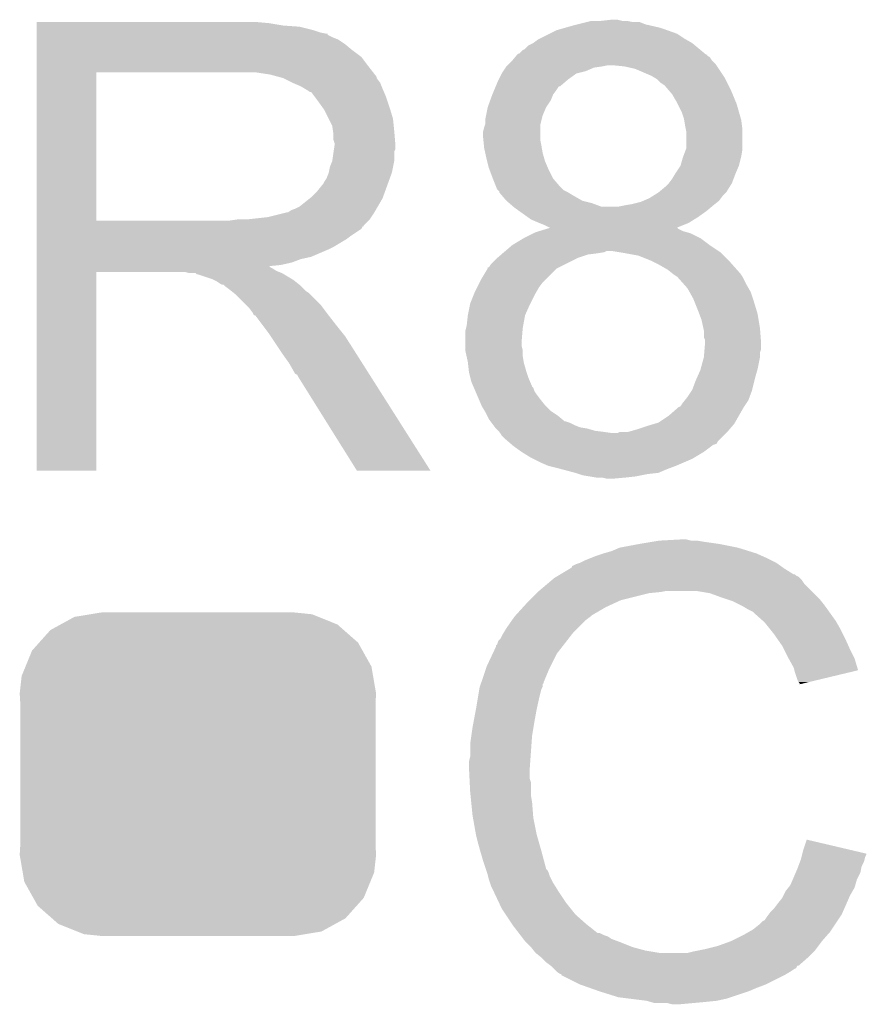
# Model space of a CAD drawing. Extents: x -0.05 to 0.95, y -0.15 to 2.1.
# Tile 45 of 51: x 0.57 to 0.64, y 1.68 to 1.77. Entities that reach past the tile are written whole.
import ezdxf

# ---------------------------------------------------------------- set-up
doc = ezdxf.new("R2010")
doc.units = 0
doc.layers.get('0').update_dxf_attribs({"linetype": 'CONTINUOUS'})
doc.layers.add('LTE_IOT_13_CLICK_V101A_GTO', color=11, linetype='CONTINUOUS')
doc.layers.add('LTE_IOT_13_CLICK_V101A_GTS', color=8, linetype='CONTINUOUS')

# ---------------------------------------------------------------- blocks, each defined once
blk = doc.blocks.new('CUSTOM_86')
for points in [[(-0.010568, 0.013469), (-0.009198, 0.013694), (0.010323, 0.013469), (0.009763, 0.013694)], [(-0.009198, 0.013694), (-0.00825, 0.01385), (0.009763, 0.013694), (0.00825, 0.01385)], [(-0.012628, 0.012338), (-0.011753, 0.012819), (0.012489, 0.012338), (0.011943, 0.012819)], [(-0.011753, 0.012819), (-0.010568, 0.013469), (0.011943, 0.012819), (0.010323, 0.013469)], [(-0.013584, 0.011267), (-0.012628, 0.012338), (0.013707, 0.011267), (0.012489, 0.012338)], [(-0.014192, 0.010585), (-0.013584, 0.011267), (0.014087, 0.010585), (0.013707, 0.011267)], [(-0.014754, 0.009216), (-0.014192, 0.010585), (0.014853, 0.009216), (0.014087, 0.010585)], [(-0.015084, 0.008412), (-0.014754, 0.009216), (0.014991, 0.008412), (0.014853, 0.009216)], [(-0.01525, 0.0069), (-0.015084, 0.008412), (0.01525, 0.0069), (0.014991, 0.008412)], [(-0.0152, 0.006068), (-0.01525, 0.0069), (0.0152, 0.006068), (0.01525, 0.0069)], [(-0.0152, -0.006068), (-0.0152, 0.006068), (0.0152, -0.006068), (0.0152, 0.006068)], [(-0.01525, -0.0069), (-0.0152, -0.006068), (0.01525, -0.0069), (0.0152, -0.006068)], [(-0.014991, -0.008412), (-0.01525, -0.0069), (0.015084, -0.008412), (0.01525, -0.0069)], [(-0.014853, -0.009216), (-0.014991, -0.008412), (0.014754, -0.009216), (0.015084, -0.008412)], [(-0.014087, -0.010585), (-0.014853, -0.009216), (0.014192, -0.010585), (0.014754, -0.009216)], [(-0.013707, -0.011267), (-0.014087, -0.010585), (0.013584, -0.011267), (0.014192, -0.010585)], [(-0.012489, -0.012338), (-0.013707, -0.011267), (0.012628, -0.012338), (0.013584, -0.011267)], [(-0.011943, -0.012819), (-0.012489, -0.012338), (0.011753, -0.012819), (0.012628, -0.012338)], [(-0.010323, -0.013469), (-0.011943, -0.012819), (0.010568, -0.013469), (0.011753, -0.012819)], [(-0.009763, -0.013694), (-0.010323, -0.013469), (0.009198, -0.013694), (0.010568, -0.013469)], [(-0.00825, -0.01385), (-0.009763, -0.013694), (0.00825, -0.01385), (0.009198, -0.013694)]]:
    blk.add_solid(points)

msp = doc.modelspace()

# ---------------------------------------------------------------- linework, layer by layer
at = {"layer": 'LTE_IOT_13_CLICK_V101A_GTO'}
for points in [[(0.569001, 1.7673), (0.569001, 1.7674), (0.5889, 1.7673), (0.5878, 1.7674)], [(0.569001, 1.7671), (0.569001, 1.7673), (0.5901, 1.7671), (0.5889, 1.7673)], [(0.569001, 1.767), (0.569001, 1.7671), (0.5915, 1.767), (0.5901, 1.7671)], [(0.569001, 1.7667), (0.569001, 1.767), (0.5927, 1.7667), (0.5915, 1.767)], [(0.6142, 1.7669), (0.6149, 1.7671), (0.6224, 1.7669), (0.621533, 1.7671)], [(0.6149, 1.7671), (0.6153, 1.7672), (0.621533, 1.7671), (0.6211, 1.7672)], [(0.6153, 1.7672), (0.6161, 1.7674), (0.6211, 1.7672), (0.6206, 1.7674)], [(0.6161, 1.7674), (0.6165, 1.7675), (0.62, 1.7674), (0.6195, 1.7675)], [(0.6161, 1.7674), (0.6161, 1.7674), (0.6206, 1.7674), (0.62, 1.7674)], [(0.6173, 1.7675), (0.6182, 1.7676), (0.6191, 1.7675), (0.6187, 1.7676)], [(0.569001, 1.7665), (0.569001, 1.7667), (0.5933, 1.7665), (0.5927, 1.7667)], [(0.569001, 1.7664), (0.569001, 1.7665), (0.5938, 1.7664), (0.5933, 1.7665)], [(0.569001, 1.766399), (0.569001, 1.7664), (0.5939, 1.766399), (0.5938, 1.7664)], [(0.569001, 1.7663), (0.569001, 1.766399), (0.593901, 1.7663), (0.5939, 1.766399)], [(0.569001, 1.7661), (0.569001, 1.7663), (0.5943, 1.7661), (0.593901, 1.7663)], [(0.569001, 1.7659), (0.569001, 1.7661), (0.5948, 1.7659), (0.5943, 1.7661)], [(0.6121, 1.766), (0.6129, 1.7664), (0.6244, 1.766), (0.6238, 1.7664)], [(0.6129, 1.7664), (0.6135, 1.7667), (0.6238, 1.7664), (0.62296, 1.7667)], [(0.6135, 1.7667), (0.6142, 1.7669), (0.62296, 1.7667), (0.6224, 1.7669)], [(0.569001, 1.7655), (0.569001, 1.7659), (0.5954, 1.7655), (0.5948, 1.7659)], [(0.569001, 1.765), (0.569001, 1.7655), (0.596, 1.765), (0.5954, 1.7655)], [(0.6108, 1.7651), (0.6111, 1.7654), (0.6257, 1.7651), (0.62534, 1.7654)], [(0.6111, 1.7654), (0.6115, 1.7656), (0.62534, 1.7654), (0.6251, 1.7656)], [(0.6115, 1.7656), (0.6119, 1.7659), (0.6251, 1.7656), (0.624575, 1.7659)], [(0.6119, 1.7659), (0.6121, 1.766), (0.624575, 1.7659), (0.6244, 1.766)], [(0.569001, 1.7644), (0.569001, 1.765), (0.5968, 1.7644), (0.596, 1.765)], [(0.569001, 1.7636), (0.569001, 1.7644), (0.5974, 1.7636), (0.5968, 1.7644)], [(0.6097, 1.7641), (0.60995, 1.7644), (0.6268, 1.7641), (0.6266, 1.7644)], [(0.60995, 1.7644), (0.610033, 1.7645), (0.6266, 1.7644), (0.626401, 1.7645)], [(0.610033, 1.7645), (0.610116, 1.764599), (0.626401, 1.7645), (0.6264, 1.764599)], [(0.610116, 1.764599), (0.610117, 1.7646), (0.6264, 1.764599), (0.6263, 1.7646)], [(0.610117, 1.7646), (0.6102, 1.7647), (0.6263, 1.7646), (0.62618, 1.7647)], [(0.6103, 1.7647), (0.6106, 1.765), (0.62618, 1.7647), (0.62582, 1.765)], [(0.6106, 1.765), (0.6108, 1.7651), (0.62582, 1.765), (0.6257, 1.7651)], [(0.569001, 1.7631), (0.569001, 1.7636), (0.597789, 1.7631), (0.5974, 1.7636)], [(0.609133, 1.7635), (0.6092, 1.7636), (0.6167, 1.7635), (0.6174, 1.7636)], [(0.6092, 1.7636), (0.6093, 1.7637), (0.6174, 1.7636), (0.6179, 1.7637)], [(0.6093, 1.7637), (0.6094, 1.7638), (0.627167, 1.7637), (0.6271, 1.7638)], [(0.6094, 1.7638), (0.6097, 1.7641), (0.6271, 1.7638), (0.6268, 1.7641)], [(0.6193, 1.7636), (0.6183, 1.7637), (0.627233, 1.7636), (0.627167, 1.7637)], [(0.6202, 1.7634), (0.6193, 1.7636), (0.627367, 1.7634), (0.627233, 1.7636)], [(0.569001, 1.763099), (0.569001, 1.7631), (0.5741, 1.763099), (0.5862, 1.7631)], [(0.569001, 1.750401), (0.569001, 1.763099), (0.5741, 1.750401), (0.5741, 1.763099)], [(0.589, 1.7629), (0.5877, 1.7631), (0.597944, 1.7629), (0.597789, 1.7631)], [(0.589734, 1.7627), (0.589, 1.7629), (0.5981, 1.7627), (0.597944, 1.7629)], [(0.60855, 1.7625), (0.6088, 1.763), (0.6145, 1.7625), (0.6152, 1.763)], [(0.6088, 1.763), (0.608933, 1.7632), (0.6152, 1.763), (0.616, 1.7632)], [(0.608933, 1.7632), (0.609133, 1.7635), (0.616, 1.7632), (0.6167, 1.7635)], [(0.6216, 1.7628), (0.6202, 1.7634), (0.627767, 1.7628), (0.627367, 1.7634)], [(0.621934, 1.7626), (0.6216, 1.7628), (0.6279, 1.7626), (0.627767, 1.7628)], [(0.5901, 1.7626), (0.589734, 1.7627), (0.5981, 1.7626), (0.5981, 1.7627)], [(0.5909, 1.7622), (0.590101, 1.7626), (0.5984, 1.7622), (0.5981, 1.7626)], [(0.5916, 1.7619), (0.5909, 1.7622), (0.59852, 1.7619), (0.5984, 1.7622)], [(0.591934, 1.7617), (0.5916, 1.7619), (0.5986, 1.7617), (0.59852, 1.7619)], [(0.608167, 1.7616), (0.608292, 1.7619), (0.6135, 1.7616), (0.6137, 1.7619)], [(0.608292, 1.7619), (0.6085, 1.7624), (0.6138, 1.7619), (0.614383, 1.7624)], [(0.608292, 1.7619), (0.608292, 1.7619), (0.6137, 1.7619), (0.6138, 1.7619)], [(0.6085, 1.7624), (0.60855, 1.7625), (0.614383, 1.7624), (0.6145, 1.7625)], [(0.6221, 1.7625), (0.621934, 1.7626), (0.62795, 1.7625), (0.6279, 1.7626)], [(0.6224, 1.7622), (0.6221, 1.7625), (0.6281, 1.7622), (0.62795, 1.7625)], [(0.6227, 1.762), (0.6224, 1.7622), (0.6282, 1.762), (0.6281, 1.7622)], [(0.6228, 1.7619), (0.6227, 1.762), (0.62825, 1.7619), (0.6282, 1.762)], [(0.623057, 1.7616), (0.6228, 1.7619), (0.6284, 1.7616), (0.62825, 1.7619)], [(0.5921, 1.7616), (0.591934, 1.7617), (0.598643, 1.7616), (0.5986, 1.7617)], [(0.5924, 1.7614), (0.5921, 1.7616), (0.598729, 1.7614), (0.598643, 1.7616)], [(0.5928, 1.761), (0.5925, 1.7614), (0.5989, 1.761), (0.598729, 1.7614)], [(0.607818, 1.7607), (0.608, 1.7612), (0.613, 1.7607), (0.6132, 1.7612)], [(0.608, 1.7612), (0.608167, 1.7616), (0.6132, 1.7612), (0.6135, 1.7616)], [(0.6234, 1.7612), (0.623057, 1.7616), (0.628567, 1.7612), (0.6284, 1.7616)], [(0.6238, 1.7605), (0.6234, 1.7612), (0.628858, 1.7605), (0.628567, 1.7612)], [(0.5931, 1.7606), (0.5928, 1.761), (0.599033, 1.7606), (0.5989, 1.761)], [(0.593457, 1.7601), (0.5931, 1.7606), (0.5992, 1.7601), (0.599033, 1.7606)], [(0.6076, 1.7601), (0.607818, 1.7607), (0.6126, 1.7601), (0.613, 1.7607)], [(0.62385, 1.7604), (0.6238, 1.7605), (0.6289, 1.7604), (0.628858, 1.7605)], [(0.6242, 1.7597), (0.62385, 1.7604), (0.6291, 1.7597), (0.6289, 1.7604)], [(0.5936, 1.7599), (0.593457, 1.7601), (0.59926, 1.7599), (0.5992, 1.7601)], [(0.594, 1.7591), (0.5936, 1.7599), (0.5995, 1.7591), (0.59926, 1.7599)], [(0.6074, 1.7591), (0.60746, 1.7594), (0.612225, 1.7591), (0.6123, 1.7594)], [(0.60746, 1.7594), (0.6076, 1.7601), (0.6123, 1.7594), (0.6126, 1.7601)], [(0.6244, 1.7591), (0.6242, 1.7597), (0.629271, 1.7591), (0.6291, 1.7597)], [(0.5943, 1.7585), (0.594, 1.7591), (0.59956, 1.7585), (0.5995, 1.7591)], [(0.594357, 1.7581), (0.5943, 1.7585), (0.5996, 1.7581), (0.59956, 1.7585)], [(0.6073, 1.7584), (0.607367, 1.7586), (0.6121, 1.7584), (0.6121, 1.7586)], [(0.607367, 1.7586), (0.6074, 1.7587), (0.6121, 1.7586), (0.612125, 1.7587)], [(0.6074, 1.7587), (0.6074, 1.7591), (0.612125, 1.7587), (0.612225, 1.7591)], [(0.624417, 1.759), (0.6244, 1.7591), (0.6293, 1.759), (0.629271, 1.7591)], [(0.6245, 1.7585), (0.624417, 1.759), (0.629363, 1.7585), (0.6293, 1.759)], [(0.62456, 1.7582), (0.6245, 1.7585), (0.6294, 1.7582), (0.629363, 1.7585)], [(0.5944, 1.7578), (0.594357, 1.7581), (0.599625, 1.7578), (0.5996, 1.7581)], [(0.5944, 1.7573), (0.5944, 1.7578), (0.599667, 1.7573), (0.599625, 1.7578)], [(0.6072, 1.758), (0.6073, 1.7584), (0.6121, 1.758), (0.6121, 1.7584)], [(0.6072, 1.7576), (0.6072, 1.758), (0.6121, 1.7576), (0.6121, 1.758)], [(0.6246, 1.758), (0.62456, 1.7582), (0.6294, 1.758), (0.6294, 1.7582)], [(0.6246, 1.7566), (0.6246, 1.758), (0.6294, 1.7566), (0.6294, 1.758)], [(0.5945, 1.757), (0.5944, 1.7573), (0.599692, 1.757), (0.599667, 1.7573)], [(0.594443, 1.7565), (0.5945, 1.7569), (0.5997, 1.7565), (0.5997, 1.7569)], [(0.5945, 1.7569), (0.5945, 1.757), (0.5997, 1.7569), (0.599692, 1.757)], [(0.60723, 1.7573), (0.6072, 1.7576), (0.6121, 1.7573), (0.6121, 1.7576)], [(0.60728, 1.7568), (0.60723, 1.7573), (0.6122, 1.7568), (0.6121, 1.7573)], [(0.5943, 1.7555), (0.594414, 1.7563), (0.5996, 1.7555), (0.5996, 1.7563)], [(0.594414, 1.7563), (0.594443, 1.7565), (0.5996, 1.7563), (0.5997, 1.7565)], [(0.6073, 1.7566), (0.60728, 1.7568), (0.612233, 1.7566), (0.6122, 1.7568)], [(0.607389, 1.7562), (0.6073, 1.7566), (0.6123, 1.7562), (0.612233, 1.7566)], [(0.6075, 1.7557), (0.607389, 1.7562), (0.612443, 1.7557), (0.6123, 1.7562)], [(0.624337, 1.7559), (0.624562, 1.7565), (0.6293, 1.7559), (0.6294, 1.7565)], [(0.624562, 1.7565), (0.6246, 1.7566), (0.6294, 1.7565), (0.6294, 1.7566)], [(0.5941, 1.755), (0.5943, 1.7555), (0.5995, 1.755), (0.5996, 1.7555)], [(0.60755, 1.7555), (0.6075, 1.7557), (0.6125, 1.7555), (0.612443, 1.7557)], [(0.6077, 1.7549), (0.60755, 1.7555), (0.612757, 1.7549), (0.6125, 1.7555)], [(0.6241, 1.7551), (0.6243, 1.7558), (0.6291, 1.7551), (0.629275, 1.7558)], [(0.6243, 1.7558), (0.624337, 1.7559), (0.629275, 1.7558), (0.6293, 1.7559)], [(0.5938, 1.754), (0.594, 1.7545), (0.599218, 1.754), (0.5994, 1.7545)], [(0.594, 1.7545), (0.5941, 1.755), (0.5994, 1.7545), (0.5995, 1.755)], [(0.607738, 1.7548), (0.6077, 1.7549), (0.6128, 1.7548), (0.612757, 1.7549)], [(0.608, 1.7541), (0.607738, 1.7548), (0.61315, 1.7541), (0.6128, 1.7548)], [(0.6234, 1.754), (0.62364, 1.7544), (0.62865, 1.754), (0.6288, 1.7544)], [(0.62364, 1.7544), (0.6237, 1.7545), (0.6288, 1.7544), (0.628843, 1.7545)], [(0.6237, 1.7545), (0.6241, 1.7551), (0.628843, 1.7545), (0.6291, 1.7551)], [(0.5934, 1.7534), (0.5935, 1.7535), (0.599, 1.7534), (0.599036, 1.7535)], [(0.5935, 1.7535), (0.5936, 1.7537), (0.599036, 1.7535), (0.599109, 1.7537)], [(0.5936, 1.7537), (0.5938, 1.754), (0.599109, 1.7537), (0.599218, 1.754)], [(0.60804, 1.754), (0.608, 1.7541), (0.6132, 1.754), (0.61315, 1.7541)], [(0.60832, 1.7533), (0.60804, 1.754), (0.6138, 1.7533), (0.6132, 1.754)], [(0.6228, 1.7533), (0.6231, 1.7536), (0.628312, 1.7533), (0.6285, 1.7536)], [(0.6231, 1.7536), (0.6234, 1.754), (0.6285, 1.7536), (0.62865, 1.754)], [(0.5925, 1.7524), (0.593, 1.7529), (0.598636, 1.7524), (0.598818, 1.7529)], [(0.593, 1.7529), (0.5934, 1.7534), (0.598818, 1.7529), (0.599, 1.7534)], [(0.6084, 1.7531), (0.60832, 1.7533), (0.614, 1.7531), (0.6138, 1.7533)], [(0.6085, 1.753), (0.6084, 1.7531), (0.6141, 1.753), (0.614, 1.7531)], [(0.6086, 1.7529), (0.6085, 1.753), (0.6143, 1.7529), (0.6141, 1.753)], [(0.6086, 1.7528), (0.6086, 1.7529), (0.6145, 1.7528), (0.6143, 1.7529)], [(0.608857, 1.7525), (0.6086, 1.7528), (0.615, 1.7525), (0.6145, 1.7528)], [(0.62172, 1.7525), (0.6222, 1.7528), (0.6277, 1.7525), (0.628, 1.7528)], [(0.6222, 1.7528), (0.6228, 1.7533), (0.628, 1.7528), (0.628312, 1.7533)], [(0.5915, 1.7516), (0.592375, 1.7523), (0.598192, 1.7516), (0.5986, 1.7523)], [(0.592375, 1.7523), (0.5925, 1.7524), (0.5986, 1.7523), (0.598636, 1.7524)], [(0.6092, 1.7521), (0.608857, 1.7525), (0.6157, 1.7521), (0.615, 1.7525)], [(0.609433, 1.7519), (0.6092, 1.7521), (0.6165, 1.7519), (0.6157, 1.7521)], [(0.609783, 1.7516), (0.609433, 1.7519), (0.6173, 1.7516), (0.6165, 1.7519)], [(0.6193, 1.7517), (0.6199, 1.7518), (0.6269, 1.7517), (0.627025, 1.7518)], [(0.6199, 1.7518), (0.6207, 1.752), (0.627025, 1.7518), (0.627275, 1.752)], [(0.6207, 1.752), (0.620933, 1.7521), (0.627275, 1.752), (0.6274, 1.7521)], [(0.620933, 1.7521), (0.6214, 1.7523), (0.6274, 1.7521), (0.62755, 1.7523)], [(0.6214, 1.7523), (0.62172, 1.7525), (0.62755, 1.7523), (0.6277, 1.7525)], [(0.5888, 1.7507), (0.5904, 1.7511), (0.597633, 1.7507), (0.5979, 1.7511)], [(0.5905, 1.7511), (0.5908, 1.7513), (0.5979, 1.7511), (0.598017, 1.7513)], [(0.5908, 1.7513), (0.5911, 1.7514), (0.598017, 1.7513), (0.598075, 1.7514)], [(0.5911, 1.7514), (0.5915, 1.7516), (0.598075, 1.7514), (0.598192, 1.7516)], [(0.6099, 1.7515), (0.609783, 1.7516), (0.62666, 1.7515), (0.62678, 1.7516)], [(0.609783, 1.7516), (0.609783, 1.7516), (0.6188, 1.7516), (0.6173, 1.7516)], [(0.61032, 1.7512), (0.6099, 1.7515), (0.6263, 1.7512), (0.62666, 1.7515)], [(0.61102, 1.7507), (0.61032, 1.7512), (0.6256, 1.7507), (0.6263, 1.7512)], [(0.6188, 1.7516), (0.6193, 1.7517), (0.62678, 1.7516), (0.6269, 1.7517)], [(0.569001, 1.7504), (0.569001, 1.750401), (0.5855, 1.7504), (0.5741, 1.750401)], [(0.569001, 1.75), (0.569001, 1.7504), (0.597, 1.75), (0.5974, 1.7504)], [(0.5855, 1.7504), (0.586199, 1.7505), (0.5974, 1.7504), (0.5975, 1.7505)], [(0.587, 1.7505), (0.5888, 1.7507), (0.5975, 1.7505), (0.597633, 1.7507)], [(0.6113, 1.7505), (0.61102, 1.7507), (0.62528, 1.7505), (0.6256, 1.7507)], [(0.612, 1.7502), (0.6113, 1.7505), (0.6248, 1.7502), (0.62528, 1.7505)], [(0.6125, 1.75), (0.612, 1.7502), (0.624302, 1.75), (0.6248, 1.7502)], [(0.569, 1.7499), (0.569001, 1.75), (0.596999, 1.7499), (0.597, 1.75)], [(0.569, 1.749899), (0.569, 1.7499), (0.5969, 1.749899), (0.596999, 1.7499)], [(0.569, 1.7497), (0.569, 1.749899), (0.5968, 1.7497), (0.5969, 1.749899)], [(0.569, 1.7491), (0.569, 1.7497), (0.5959, 1.7491), (0.5968, 1.7497)], [(0.6107, 1.7489), (0.6115, 1.7493), (0.6258, 1.7489), (0.625, 1.7493)], [(0.6115, 1.7493), (0.6117, 1.7494), (0.625, 1.7493), (0.62465, 1.7494)], [(0.6117, 1.7494), (0.612023, 1.7495), (0.62465, 1.7494), (0.6243, 1.7495)], [(0.612023, 1.7495), (0.61267, 1.7497), (0.6243, 1.7495), (0.6239, 1.7497)], [(0.6129, 1.7498), (0.6125, 1.75), (0.623803, 1.7498), (0.624302, 1.75)], [(0.61267, 1.7497), (0.612991, 1.749799), (0.6239, 1.7497), (0.623801, 1.749799)], [(0.612991, 1.749799), (0.612994, 1.7498), (0.623801, 1.749799), (0.623803, 1.7498)], [(0.569, 1.7488), (0.569, 1.7491), (0.5955, 1.7488), (0.5959, 1.7491)], [(0.569, 1.7482), (0.569, 1.7488), (0.5945, 1.7482), (0.5955, 1.7488)], [(0.6097, 1.7483), (0.6107, 1.7489), (0.6266, 1.7483), (0.6258, 1.7489)], [(0.569, 1.7479), (0.569, 1.7482), (0.5939, 1.7479), (0.5945, 1.7482)], [(0.569, 1.7473), (0.569, 1.7479), (0.5925, 1.7473), (0.5939, 1.7479)], [(0.608767, 1.7475), (0.608883, 1.7476), (0.6162, 1.7475), (0.617, 1.7476)], [(0.608883, 1.7476), (0.609, 1.7477), (0.617, 1.7476), (0.6176, 1.7477)], [(0.609, 1.7477), (0.609117, 1.7478), (0.6176, 1.7477), (0.6178, 1.7478)], [(0.609117, 1.7478), (0.6097, 1.7483), (0.62735, 1.7478), (0.6266, 1.7483)], [(0.618801, 1.7477), (0.6182, 1.7478), (0.6275, 1.7477), (0.62735, 1.7478)], [(0.6194, 1.7476), (0.618801, 1.7477), (0.6276, 1.7476), (0.6275, 1.7477)], [(0.6205, 1.7474), (0.6194, 1.7476), (0.6278, 1.7474), (0.6276, 1.7476)], [(0.569, 1.7471), (0.569, 1.7473), (0.5916, 1.7471), (0.5925, 1.7473)], [(0.569, 1.7468), (0.569, 1.7471), (0.5908, 1.7468), (0.5916, 1.7471)], [(0.569, 1.7466), (0.569, 1.7468), (0.5899, 1.7466), (0.5908, 1.7468)], [(0.6077, 1.7464), (0.6079, 1.7467), (0.613701, 1.7464), (0.6143, 1.7467)], [(0.6079, 1.7467), (0.6083, 1.7471), (0.6143, 1.7467), (0.6151, 1.7471)], [(0.6083, 1.7471), (0.608417, 1.7472), (0.6151, 1.7471), (0.6153, 1.7472)], [(0.608417, 1.7472), (0.608767, 1.7475), (0.6153, 1.7472), (0.6162, 1.7475)], [(0.6215, 1.747), (0.6205, 1.7474), (0.6282, 1.747), (0.6278, 1.7474)], [(0.6217, 1.7469), (0.6215, 1.747), (0.6283, 1.7469), (0.6282, 1.747)], [(0.6223, 1.7466), (0.6217, 1.7469), (0.628567, 1.7466), (0.6283, 1.7469)], [(0.569, 1.746499), (0.569, 1.7466), (0.588901, 1.746499), (0.5899, 1.7466)], [(0.569, 1.7464), (0.569, 1.746499), (0.589, 1.7464), (0.588901, 1.746499)], [(0.569, 1.7463), (0.569, 1.7464), (0.5892, 1.7463), (0.589, 1.7464)], [(0.569, 1.7461), (0.569, 1.7463), (0.5895, 1.7461), (0.5892, 1.7463)], [(0.569, 1.746), (0.569, 1.7461), (0.58975, 1.746), (0.5895, 1.7461)], [(0.569, 1.745999), (0.569, 1.746), (0.5741, 1.745999), (0.5817, 1.746)], [(0.569, 1.729001), (0.569, 1.745999), (0.574099, 1.729001), (0.5741, 1.745999)], [(0.5821, 1.7459), (0.5817, 1.746), (0.59, 1.7459), (0.58975, 1.746)], [(0.5827, 1.7458), (0.5826, 1.7459), (0.590166, 1.7458), (0.59, 1.7459)], [(0.607, 1.7453), (0.6076, 1.7463), (0.6125, 1.7453), (0.6135, 1.7463)], [(0.6076, 1.7463), (0.607601, 1.7464), (0.6135, 1.7463), (0.6137, 1.7464)], [(0.607601, 1.7464), (0.6077, 1.7464), (0.6137, 1.7464), (0.613701, 1.7464)], [(0.623, 1.7462), (0.6223, 1.7466), (0.628922, 1.7462), (0.628567, 1.7466)], [(0.62325, 1.746), (0.623, 1.7462), (0.6291, 1.746), (0.628922, 1.7462)], [(0.623375, 1.7459), (0.62325, 1.746), (0.6292, 1.7459), (0.6291, 1.746)], [(0.6235, 1.7458), (0.623375, 1.7459), (0.629267, 1.7458), (0.6292, 1.7459)], [(0.5828, 1.7458), (0.5827, 1.7458), (0.590167, 1.7458), (0.590166, 1.7458)], [(0.584, 1.7454), (0.5828, 1.7458), (0.590833, 1.7454), (0.590167, 1.7458)], [(0.5842, 1.7453), (0.584, 1.7454), (0.591, 1.7453), (0.590833, 1.7454)], [(0.5844, 1.7452), (0.5842, 1.7453), (0.591125, 1.7452), (0.591, 1.7453)], [(0.5847, 1.745), (0.5844, 1.7452), (0.591375, 1.745), (0.591125, 1.7452)], [(0.6067, 1.7447), (0.6069, 1.7451), (0.612, 1.7447), (0.6123, 1.7451)], [(0.6069, 1.7451), (0.607, 1.7453), (0.6123, 1.7451), (0.6125, 1.7453)], [(0.6238, 1.7456), (0.6235, 1.7458), (0.6294, 1.7456), (0.629267, 1.7458)], [(0.6239, 1.7455), (0.6238, 1.7456), (0.62945, 1.7455), (0.6294, 1.7456)], [(0.624344, 1.745), (0.6239, 1.7455), (0.6297, 1.745), (0.62945, 1.7455)], [(0.5849, 1.7449), (0.5847, 1.745), (0.5915, 1.7449), (0.591375, 1.745)], [(0.5851, 1.7448), (0.585, 1.7449), (0.5916, 1.7448), (0.5915, 1.7449)], [(0.5855, 1.7445), (0.5851, 1.7448), (0.5919, 1.7445), (0.5916, 1.7448)], [(0.585625, 1.7444), (0.5855, 1.7445), (0.592, 1.7444), (0.5919, 1.7445)], [(0.585875, 1.7442), (0.585625, 1.7444), (0.5923, 1.7442), (0.592, 1.7444)], [(0.586, 1.7441), (0.585875, 1.7442), (0.5924, 1.7441), (0.5923, 1.7442)], [(0.60638, 1.744), (0.6065, 1.7443), (0.6116, 1.744), (0.611771, 1.7443)], [(0.6065, 1.7443), (0.6067, 1.7447), (0.611771, 1.7443), (0.612, 1.7447)], [(0.6247, 1.7446), (0.624344, 1.745), (0.629929, 1.7446), (0.6297, 1.745)], [(0.624867, 1.7443), (0.6247, 1.7446), (0.6301, 1.7443), (0.629929, 1.7446)], [(0.6252, 1.7437), (0.624867, 1.7443), (0.6303, 1.7437), (0.6301, 1.7443)], [(0.5869, 1.7432), (0.586, 1.7441), (0.5933, 1.7432), (0.5924, 1.7441)], [(0.6061, 1.7433), (0.60638, 1.744), (0.61125, 1.7433), (0.6116, 1.744)], [(0.62532, 1.7434), (0.6252, 1.7437), (0.6304, 1.7434), (0.6303, 1.7437)], [(0.6256, 1.7427), (0.62532, 1.7434), (0.63061, 1.7427), (0.6304, 1.7434)], [(0.5872, 1.7429), (0.5869, 1.7432), (0.593525, 1.7429), (0.5933, 1.7432)], [(0.5875, 1.7425), (0.5872, 1.7429), (0.593825, 1.7425), (0.593525, 1.7429)], [(0.58755, 1.7424), (0.5875, 1.7425), (0.5939, 1.7424), (0.593825, 1.7425)], [(0.6059, 1.7423), (0.60608, 1.7432), (0.6108, 1.7423), (0.6112, 1.7432)], [(0.60608, 1.7432), (0.6061, 1.7433), (0.6112, 1.7432), (0.61125, 1.7433)], [(0.625713, 1.7424), (0.6256, 1.7427), (0.6307, 1.7424), (0.63061, 1.7427)], [(0.5876, 1.742301), (0.58755, 1.7424), (0.593977, 1.742301), (0.5939, 1.7424)], [(0.5877, 1.7423), (0.5876, 1.742301), (0.593978, 1.7423), (0.593977, 1.742301)], [(0.5883, 1.7415), (0.5877, 1.7423), (0.5946, 1.7415), (0.593978, 1.7423)], [(0.6058, 1.7414), (0.6059, 1.7423), (0.610636, 1.7414), (0.6108, 1.7423)], [(0.6259, 1.7419), (0.625713, 1.7424), (0.630783, 1.7419), (0.6307, 1.7424)], [(0.626056, 1.7412), (0.6259, 1.7419), (0.6309, 1.7412), (0.630783, 1.7419)], [(0.5889, 1.7407), (0.5883, 1.7415), (0.59524, 1.7407), (0.5946, 1.7415)], [(0.6057, 1.741), (0.60575, 1.7412), (0.610583, 1.741), (0.6106, 1.7412)], [(0.6057, 1.74), (0.6057, 1.741), (0.6105, 1.74), (0.610583, 1.741)], [(0.60575, 1.7412), (0.6058, 1.7414), (0.6106, 1.7412), (0.610636, 1.7414)], [(0.6261, 1.741), (0.626056, 1.7412), (0.630915, 1.741), (0.6309, 1.7412)], [(0.6261, 1.7404), (0.6261, 1.741), (0.630962, 1.7404), (0.630915, 1.741)], [(0.589033, 1.7405), (0.5889, 1.7407), (0.5954, 1.7405), (0.59524, 1.7407)], [(0.589767, 1.7394), (0.589033, 1.7405), (0.5961, 1.7394), (0.5954, 1.7405)], [(0.6057, 1.7397), (0.6057, 1.74), (0.6105, 1.7397), (0.6105, 1.74)], [(0.6262, 1.7402), (0.6261, 1.7404), (0.630977, 1.7402), (0.630962, 1.7404)], [(0.6262, 1.7399), (0.6262, 1.7402), (0.631, 1.7399), (0.630977, 1.7402)], [(0.5901, 1.7389), (0.589767, 1.7394), (0.596417, 1.7389), (0.5961, 1.7394)], [(0.6057, 1.7393), (0.6057, 1.7397), (0.6106, 1.7393), (0.6105, 1.7397)], [(0.6057, 1.7392), (0.6057, 1.7393), (0.6106, 1.7392), (0.6106, 1.7393)], [(0.605789, 1.7388), (0.6057, 1.7392), (0.6106, 1.7388), (0.6106, 1.7392)], [(0.626133, 1.7391), (0.626158, 1.7394), (0.6309, 1.7391), (0.631, 1.7394)], [(0.626158, 1.7394), (0.6262, 1.7399), (0.631, 1.7394), (0.631, 1.7399)], [(0.5906, 1.7382), (0.5901, 1.7389), (0.596861, 1.7382), (0.596417, 1.7389)], [(0.6059, 1.7383), (0.605789, 1.7388), (0.610683, 1.7383), (0.6106, 1.7388)], [(0.605911, 1.7382), (0.6059, 1.7383), (0.6107, 1.7382), (0.610683, 1.7383)], [(0.625827, 1.7377), (0.6261, 1.7387), (0.6307, 1.7377), (0.6309, 1.7387)], [(0.6261, 1.7387), (0.626133, 1.7391), (0.6309, 1.7387), (0.6309, 1.7391)], [(0.591, 1.7375), (0.5906, 1.7382), (0.597306, 1.7375), (0.596861, 1.7382)], [(0.5911, 1.7373), (0.591, 1.7375), (0.597432, 1.7373), (0.597306, 1.7375)], [(0.605989, 1.7375), (0.605911, 1.7382), (0.6109, 1.7375), (0.6107, 1.7382)], [(0.606, 1.7374), (0.605989, 1.7375), (0.610933, 1.7374), (0.6109, 1.7375)], [(0.625533, 1.737), (0.6258, 1.7376), (0.6305, 1.737), (0.630671, 1.7376)], [(0.6258, 1.7376), (0.625827, 1.7377), (0.630671, 1.7376), (0.6307, 1.7377)], [(0.5913, 1.7372), (0.5911, 1.7373), (0.597496, 1.7372), (0.597432, 1.7373)], [(0.5914, 1.737), (0.5913, 1.7372), (0.597623, 1.737), (0.597496, 1.7372)], [(0.5964, 1.729), (0.5914, 1.737), (0.602698, 1.729), (0.597623, 1.737)], [(0.606125, 1.7369), (0.606, 1.7374), (0.6111, 1.7369), (0.610933, 1.7374)], [(0.6062, 1.7366), (0.606125, 1.7369), (0.611229, 1.7366), (0.6111, 1.7369)], [(0.606371, 1.7362), (0.6062, 1.7366), (0.6114, 1.7362), (0.611229, 1.7366)], [(0.6251, 1.7359), (0.6254, 1.7367), (0.630225, 1.7359), (0.630425, 1.7367)], [(0.6254, 1.7367), (0.625533, 1.737), (0.630425, 1.7367), (0.6305, 1.737)], [(0.606414, 1.7361), (0.606371, 1.7362), (0.6115, 1.7361), (0.6114, 1.7362)], [(0.606543, 1.7358), (0.606414, 1.7361), (0.6116, 1.7358), (0.6115, 1.7361)], [(0.606672, 1.7355), (0.606543, 1.7358), (0.6118, 1.7355), (0.6116, 1.7358)], [(0.6247, 1.7353), (0.625033, 1.7358), (0.630012, 1.7353), (0.6302, 1.7358)], [(0.625033, 1.7358), (0.6251, 1.7359), (0.6302, 1.7358), (0.630225, 1.7359)], [(0.606843, 1.7351), (0.606672, 1.7355), (0.6121, 1.7351), (0.6118, 1.7355)], [(0.607057, 1.7346), (0.606843, 1.7351), (0.6125, 1.7346), (0.6121, 1.7351)], [(0.6243, 1.7348), (0.62446, 1.735), (0.629767, 1.7348), (0.6299, 1.735)], [(0.62446, 1.735), (0.6247, 1.7353), (0.6299, 1.735), (0.630012, 1.7353)], [(0.6071, 1.7345), (0.607057, 1.7346), (0.6126, 1.7345), (0.6125, 1.7346)], [(0.60734, 1.7341), (0.6071, 1.7345), (0.613, 1.7341), (0.6126, 1.7345)], [(0.6074, 1.734), (0.60734, 1.7341), (0.61315, 1.734), (0.613, 1.7341)], [(0.6231, 1.7337), (0.6239, 1.7344), (0.6291, 1.7337), (0.6295, 1.7344)], [(0.6239, 1.7344), (0.6241, 1.7345), (0.6295, 1.7344), (0.629567, 1.7345)], [(0.6241, 1.7345), (0.6243, 1.7348), (0.629567, 1.7345), (0.629767, 1.7348)], [(0.60755, 1.7337), (0.6074, 1.734), (0.6136, 1.7337), (0.61315, 1.734)], [(0.6077, 1.7334), (0.60755, 1.7337), (0.61396, 1.7334), (0.6136, 1.7337)], [(0.60785, 1.7332), (0.6077, 1.7334), (0.6142, 1.7332), (0.61396, 1.7334)], [(0.6222, 1.7331), (0.6231, 1.7337), (0.628757, 1.7331), (0.6291, 1.7337)], [(0.607925, 1.7331), (0.60785, 1.7332), (0.6146, 1.7331), (0.6143, 1.7332)], [(0.60785, 1.7332), (0.60785, 1.7332), (0.6143, 1.7332), (0.6142, 1.7332)], [(0.608075, 1.7329), (0.607925, 1.7331), (0.615, 1.7329), (0.6146, 1.7331)], [(0.608225, 1.7327), (0.608075, 1.7329), (0.6155, 1.7327), (0.615, 1.7329)], [(0.6083, 1.7326), (0.608225, 1.7327), (0.6161, 1.7326), (0.6155, 1.7327)], [(0.6085, 1.7324), (0.6083, 1.7326), (0.6168, 1.7324), (0.6161, 1.7326)], [(0.6086, 1.7323), (0.6085, 1.7324), (0.617599, 1.7323), (0.6168, 1.7324)], [(0.6196, 1.7323), (0.6203, 1.7325), (0.6281, 1.7323), (0.628271, 1.7325)], [(0.6203, 1.7325), (0.6212, 1.7328), (0.628271, 1.7325), (0.628529, 1.7328)], [(0.6212, 1.7328), (0.621867, 1.733), (0.628529, 1.7328), (0.6287, 1.733)], [(0.621867, 1.733), (0.6222, 1.7331), (0.6287, 1.733), (0.628757, 1.7331)], [(0.608667, 1.7322), (0.6086, 1.7323), (0.6183, 1.7322), (0.6176, 1.7323)], [(0.6086, 1.7323), (0.6086, 1.7323), (0.6176, 1.7323), (0.617599, 1.7323)], [(0.6088, 1.732), (0.608667, 1.7322), (0.6278, 1.732), (0.628, 1.7322)], [(0.6091, 1.7317), (0.6088, 1.732), (0.6275, 1.7317), (0.6278, 1.732)], [(0.609333, 1.7315), (0.6091, 1.7317), (0.6273, 1.7315), (0.6275, 1.7317)], [(0.6187, 1.7322), (0.6189, 1.7323), (0.628, 1.7322), (0.6281, 1.7323)], [(0.609567, 1.7313), (0.609333, 1.7315), (0.6272, 1.7313), (0.6273, 1.7315)], [(0.609684, 1.7312), (0.609567, 1.7313), (0.6269, 1.7312), (0.6272, 1.7313)], [(0.6098, 1.7311), (0.609684, 1.7312), (0.626767, 1.7311), (0.6269, 1.7312)], [(0.6105, 1.7306), (0.6098, 1.7311), (0.6261, 1.7306), (0.626767, 1.7311)], [(0.6113, 1.7301), (0.6105, 1.7306), (0.625266, 1.7301), (0.6261, 1.7306)], [(0.6115, 1.73), (0.6113, 1.7301), (0.6251, 1.73), (0.625266, 1.7301)], [(0.6121, 1.7297), (0.6115, 1.73), (0.6244, 1.7297), (0.6251, 1.73)], [(0.574099, 1.729), (0.569, 1.729001), (0.574099, 1.729), (0.574099, 1.729001)], [(0.602698, 1.729), (0.602698, 1.729), (0.602698, 1.729), (0.5964, 1.729)], [(0.6128, 1.7294), (0.6121, 1.7297), (0.6237, 1.7294), (0.6244, 1.7297)], [(0.6136, 1.7292), (0.6128, 1.7294), (0.623167, 1.7292), (0.6237, 1.7294)], [(0.613975, 1.7291), (0.6136, 1.7292), (0.6229, 1.7291), (0.623167, 1.7292)], [(0.6151, 1.7288), (0.613975, 1.7291), (0.6222, 1.7288), (0.6229, 1.7291)], [(0.6154, 1.7287), (0.6151, 1.7288), (0.6213, 1.7287), (0.622199, 1.7288)], [(0.6151, 1.7288), (0.6151, 1.7288), (0.622199, 1.7288), (0.6222, 1.7288)], [(0.6157, 1.7286), (0.6154, 1.7287), (0.6208, 1.7286), (0.6213, 1.7287)], [(0.6163, 1.7285), (0.6157, 1.7286), (0.6203, 1.7285), (0.6208, 1.7286)], [(0.6169, 1.7284), (0.6163, 1.7285), (0.6194, 1.7284), (0.6203, 1.7285)], [(0.6178, 1.7283), (0.6174, 1.7284), (0.6183, 1.7283), (0.6194, 1.7284)], [(0.6223, 1.723), (0.6241, 1.7231), (0.625, 1.723), (0.6246, 1.7231)], [(0.6182, 1.7221), (0.6189, 1.7224), (0.62996, 1.7221), (0.629, 1.7224)], [(0.6189, 1.7224), (0.6205, 1.7227), (0.629, 1.7224), (0.6275, 1.7227)], [(0.6205, 1.7227), (0.6217, 1.7229), (0.6275, 1.7227), (0.6261, 1.7229)], [(0.6217, 1.7229), (0.6223, 1.723), (0.6261, 1.7229), (0.6255, 1.723)], [(0.6159, 1.7213), (0.6164, 1.7215), (0.6319, 1.7213), (0.6315, 1.7215)], [(0.6164, 1.7215), (0.6169, 1.7217), (0.6315, 1.7215), (0.63105, 1.7217)], [(0.6169, 1.7217), (0.6175, 1.7219), (0.63105, 1.7217), (0.6306, 1.7219)], [(0.6175, 1.7219), (0.6182, 1.7221), (0.6306, 1.7219), (0.62996, 1.7221)], [(0.6138, 1.7201), (0.614633, 1.7206), (0.6338, 1.7201), (0.633, 1.7206)], [(0.614633, 1.7206), (0.6148, 1.7207), (0.633, 1.7206), (0.632859, 1.7207)], [(0.6148, 1.7207), (0.614801, 1.7208), (0.632859, 1.7207), (0.63272, 1.7208)], [(0.614801, 1.7208), (0.6152, 1.721), (0.63272, 1.7208), (0.63244, 1.721)], [(0.6152, 1.721), (0.6155, 1.7211), (0.63244, 1.721), (0.6323, 1.7211)], [(0.6155, 1.7211), (0.6159, 1.7213), (0.6323, 1.7211), (0.6319, 1.7213)], [(0.613064, 1.7196), (0.6133, 1.7198), (0.6345, 1.7196), (0.6343, 1.7198)], [(0.6133, 1.7198), (0.613466, 1.7199), (0.6343, 1.7198), (0.6342, 1.7199)], [(0.613466, 1.7199), (0.613633, 1.72), (0.6342, 1.7199), (0.634, 1.72)], [(0.613633, 1.72), (0.613799, 1.7201), (0.634, 1.72), (0.6339, 1.7201)], [(0.613799, 1.7201), (0.6138, 1.7201), (0.6339, 1.7201), (0.6338, 1.7201)], [(0.612, 1.7187), (0.612709, 1.7193), (0.6353, 1.7187), (0.6347, 1.7193)], [(0.612709, 1.7193), (0.613064, 1.7196), (0.6347, 1.7193), (0.6345, 1.7196)], [(0.6112, 1.7179), (0.6118, 1.7185), (0.619, 1.7179), (0.6214, 1.7185)], [(0.6118, 1.7185), (0.6119, 1.7186), (0.6214, 1.7185), (0.6224, 1.7186)], [(0.6119, 1.7186), (0.612, 1.7187), (0.6224, 1.7186), (0.6229, 1.7187)], [(0.6266, 1.7185), (0.6254, 1.7187), (0.6355, 1.7185), (0.6353, 1.7187)], [(0.6277, 1.7181), (0.6266, 1.7185), (0.6359, 1.7181), (0.6355, 1.7185)], [(0.628, 1.718), (0.6277, 1.7181), (0.636, 1.718), (0.6359, 1.7181)], [(0.609991, 1.7166), (0.610627, 1.7173), (0.6165, 1.7166), (0.6177, 1.7173)], [(0.610627, 1.7173), (0.6109, 1.7176), (0.6177, 1.7173), (0.61835, 1.7176)], [(0.6109, 1.7176), (0.6112, 1.7179), (0.61835, 1.7176), (0.619, 1.7179)], [(0.6286, 1.7178), (0.628, 1.718), (0.63616, 1.7178), (0.636, 1.718)], [(0.6292, 1.7175), (0.6286, 1.7178), (0.6364, 1.7175), (0.63616, 1.7178)], [(0.6294, 1.7174), (0.6292, 1.7175), (0.636471, 1.7174), (0.6364, 1.7175)], [(0.6299, 1.7171), (0.6294, 1.7174), (0.636686, 1.7171), (0.636471, 1.7174)], [(0.60969, 1.7162), (0.6099, 1.7165), (0.616, 1.7162), (0.6164, 1.7165)], [(0.6099, 1.7165), (0.609991, 1.7166), (0.6164, 1.7165), (0.6165, 1.7166)], [(0.6303, 1.7169), (0.6299, 1.7171), (0.636829, 1.7169), (0.636686, 1.7171)], [(0.6304, 1.7168), (0.6303, 1.7169), (0.6369, 1.7168), (0.636829, 1.7169)], [(0.631188, 1.7161), (0.6304, 1.7168), (0.6374, 1.7161), (0.6369, 1.7168)], [(0.6092, 1.7155), (0.60969, 1.7162), (0.6153, 1.7155), (0.616, 1.7162)], [(0.6313, 1.716), (0.631188, 1.7161), (0.637457, 1.716), (0.6374, 1.7161)], [(0.63178, 1.7154), (0.6313, 1.716), (0.6378, 1.7154), (0.637457, 1.716)], [(0.6087, 1.7146), (0.6089, 1.715), (0.614511, 1.7146), (0.614822, 1.715)], [(0.6089, 1.715), (0.60896, 1.7151), (0.614822, 1.715), (0.6149, 1.7151)], [(0.60896, 1.7151), (0.6092, 1.7155), (0.6149, 1.7151), (0.6153, 1.7155)], [(0.6321, 1.715), (0.63178, 1.7154), (0.638, 1.715), (0.6378, 1.7154)], [(0.63238, 1.7146), (0.6321, 1.715), (0.6382, 1.7146), (0.638, 1.715)], [(0.608018, 1.7133), (0.6083, 1.7139), (0.6135, 1.7133), (0.613967, 1.7139)], [(0.6083, 1.714), (0.6084, 1.7141), (0.614045, 1.714), (0.614122, 1.7141)], [(0.6083, 1.7139), (0.6083, 1.714), (0.613967, 1.7139), (0.614045, 1.714)], [(0.6084, 1.7141), (0.6085, 1.7144), (0.614122, 1.7141), (0.614356, 1.7144)], [(0.6085, 1.7144), (0.6087, 1.7146), (0.614356, 1.7144), (0.614511, 1.7146)], [(0.6328, 1.714), (0.63238, 1.7146), (0.638467, 1.714), (0.6382, 1.7146)], [(0.63295, 1.7137), (0.6328, 1.714), (0.6386, 1.7137), (0.638467, 1.714)], [(0.6075, 1.7122), (0.608018, 1.7133), (0.61295, 1.7122), (0.6135, 1.7133)], [(0.6333, 1.713), (0.63295, 1.7137), (0.63895, 1.713), (0.6386, 1.7137)], [(0.633356, 1.7129), (0.6333, 1.713), (0.639, 1.7129), (0.63895, 1.713)], [(0.607467, 1.7121), (0.6075, 1.7122), (0.6129, 1.7121), (0.61295, 1.7122)], [(0.6338, 1.7121), (0.633356, 1.7129), (0.639239, 1.7121), (0.639, 1.7129)], [(0.607067, 1.7109), (0.607467, 1.7121), (0.6124, 1.7109), (0.6129, 1.7121)], [(0.63385, 1.7119), (0.6338, 1.7121), (0.639299, 1.7119), (0.639239, 1.7121)], [(0.6339, 1.7117), (0.63385, 1.7119), (0.638466, 1.7117), (0.639299, 1.7119)], [(0.6341, 1.7111), (0.6339, 1.7117), (0.635964, 1.7111), (0.638466, 1.7117)], [(0.6069, 1.7104), (0.606933, 1.7105), (0.61225, 1.7104), (0.6123, 1.7105)], [(0.606933, 1.7105), (0.607, 1.7107), (0.6123, 1.7105), (0.6123, 1.7107)], [(0.607, 1.7107), (0.607033, 1.7108), (0.6123, 1.7107), (0.6124, 1.7108)], [(0.607033, 1.7108), (0.607067, 1.7109), (0.6124, 1.7108), (0.6124, 1.7109)], [(0.6342, 1.7109), (0.6341, 1.7111), (0.63513, 1.7109), (0.635964, 1.7111)], [(0.6343, 1.7108), (0.6342, 1.7109), (0.634713, 1.7108), (0.63513, 1.7109)], [(0.6343, 1.710701), (0.6343, 1.7108), (0.6343, 1.710701), (0.634713, 1.7108)], [(0.60675, 1.7095), (0.606883, 1.7103), (0.612, 1.7095), (0.6122, 1.7103)], [(0.606883, 1.7103), (0.6069, 1.7104), (0.6122, 1.7103), (0.61225, 1.7104)], [(0.6066, 1.7086), (0.60675, 1.7095), (0.6118, 1.7086), (0.612, 1.7095)], [(0.606394, 1.7075), (0.6066, 1.7086), (0.6116, 1.7075), (0.6118, 1.7086)], [(0.6063, 1.707), (0.606394, 1.7075), (0.611517, 1.707), (0.6116, 1.7075)], [(0.6061, 1.7056), (0.6062, 1.7063), (0.61135, 1.7056), (0.6114, 1.7063)], [(0.6062, 1.7063), (0.6063, 1.707), (0.6114, 1.7063), (0.611517, 1.707)], [(0.6061, 1.7045), (0.6061, 1.7056), (0.611271, 1.7045), (0.61135, 1.7056)], [(0.606, 1.7041), (0.6061, 1.7045), (0.611243, 1.7041), (0.611271, 1.7045)], [(0.606, 1.7035), (0.606, 1.7041), (0.6112, 1.7035), (0.611243, 1.7041)], [(0.606045, 1.7026), (0.606, 1.7035), (0.6112, 1.7026), (0.6112, 1.7035)], [(0.60606, 1.7023), (0.606045, 1.7026), (0.6113, 1.7023), (0.6112, 1.7026)], [(0.6061, 1.7015), (0.60606, 1.7023), (0.6113, 1.7015), (0.6113, 1.7023)], [(0.60613, 1.7012), (0.6061, 1.7015), (0.6113, 1.7012), (0.6113, 1.7015)], [(0.60619, 1.7006), (0.60613, 1.7012), (0.6114, 1.7006), (0.6113, 1.7012)], [(0.6063, 1.6995), (0.60619, 1.7006), (0.611485, 1.6995), (0.6114, 1.7006)], [(0.606335, 1.6993), (0.6063, 1.6995), (0.6115, 1.6993), (0.611485, 1.6995)], [(0.6066, 1.6978), (0.606335, 1.6993), (0.6118, 1.6978), (0.6115, 1.6993)], [(0.6068, 1.697), (0.6066, 1.6978), (0.612029, 1.697), (0.6118, 1.6978)], [(0.606971, 1.6964), (0.6068, 1.697), (0.6122, 1.6964), (0.612029, 1.697)], [(0.6346, 1.6965), (0.634901, 1.6974), (0.638723, 1.6965), (0.634901, 1.6974)], [(0.6072, 1.6956), (0.606971, 1.6964), (0.612414, 1.6956), (0.6122, 1.6964)], [(0.6345, 1.6961), (0.634525, 1.696199), (0.64, 1.6961), (0.64, 1.696199)], [(0.634525, 1.696199), (0.6346, 1.6965), (0.64, 1.696199), (0.638723, 1.6965)], [(0.607433, 1.6949), (0.6072, 1.6956), (0.6126, 1.6949), (0.612414, 1.6956)], [(0.634175, 1.6951), (0.634325, 1.6955), (0.6396, 1.6951), (0.6398, 1.6955)], [(0.634325, 1.6955), (0.6344, 1.6957), (0.6398, 1.6955), (0.63985, 1.6957)], [(0.6344, 1.6957), (0.63445, 1.6959), (0.63985, 1.6957), (0.6399, 1.6959)], [(0.63445, 1.6959), (0.6345, 1.6961), (0.6399, 1.6959), (0.64, 1.6961)], [(0.607467, 1.6948), (0.607433, 1.6949), (0.6127, 1.6948), (0.6126, 1.6949)], [(0.607533, 1.6946), (0.607467, 1.6948), (0.6128, 1.6946), (0.6127, 1.6948)], [(0.6076, 1.6944), (0.607533, 1.6946), (0.612867, 1.6944), (0.6128, 1.6946)], [(0.633714, 1.694), (0.633971, 1.6946), (0.6392, 1.694), (0.6395, 1.6946)], [(0.633971, 1.6946), (0.6341, 1.6949), (0.6395, 1.6946), (0.63956, 1.6949)], [(0.6341, 1.6949), (0.634175, 1.6951), (0.63956, 1.6949), (0.6396, 1.6951)], [(0.607625, 1.6943), (0.6076, 1.6944), (0.6129, 1.6943), (0.612867, 1.6944)], [(0.6077, 1.694), (0.607625, 1.6943), (0.61305, 1.694), (0.6129, 1.6943)], [(0.6078, 1.6937), (0.6077, 1.694), (0.6132, 1.6937), (0.61305, 1.694)], [(0.6079, 1.6934), (0.6078, 1.6937), (0.613388, 1.6934), (0.6132, 1.6937)], [(0.6335, 1.6935), (0.633714, 1.694), (0.639057, 1.6935), (0.6392, 1.694)], [(0.608, 1.6932), (0.6079, 1.6934), (0.613513, 1.6932), (0.613388, 1.6934)], [(0.608141, 1.6929), (0.608, 1.6932), (0.6137, 1.6929), (0.613513, 1.6932)], [(0.608565, 1.692), (0.608141, 1.6929), (0.6143, 1.692), (0.6137, 1.6929)], [(0.6329, 1.6926), (0.6331, 1.693), (0.6386, 1.6926), (0.638829, 1.693)], [(0.6331, 1.693), (0.63334, 1.6933), (0.638829, 1.693), (0.639, 1.6933)], [(0.63334, 1.6933), (0.6335, 1.6935), (0.639, 1.6933), (0.639057, 1.6935)], [(0.6088, 1.6915), (0.608565, 1.692), (0.6147, 1.6915), (0.6143, 1.692)], [(0.6324, 1.6919), (0.6328, 1.6924), (0.638294, 1.6919), (0.638513, 1.6924)], [(0.6328, 1.6924), (0.6329, 1.6926), (0.638513, 1.6924), (0.6386, 1.6926)], [(0.609133, 1.691), (0.6088, 1.6915), (0.6151, 1.691), (0.6147, 1.6915)], [(0.63165, 1.691), (0.6318, 1.6912), (0.6379, 1.691), (0.637987, 1.6912)], [(0.6318, 1.6912), (0.6321, 1.6915), (0.637987, 1.6912), (0.638119, 1.6915)], [(0.6321, 1.6915), (0.6324, 1.6919), (0.638119, 1.6915), (0.638294, 1.6919)], [(0.609667, 1.6902), (0.609133, 1.691), (0.616, 1.6902), (0.6151, 1.691)], [(0.6308, 1.6901), (0.6311, 1.6904), (0.6373, 1.6901), (0.6375, 1.6904)], [(0.6311, 1.6904), (0.6313, 1.6905), (0.6375, 1.6904), (0.637567, 1.6905)], [(0.6313, 1.6905), (0.6315, 1.6908), (0.637567, 1.6905), (0.637767, 1.6908)], [(0.6315, 1.6908), (0.63165, 1.691), (0.637767, 1.6908), (0.6379, 1.691)], [(0.6098, 1.69), (0.609667, 1.6902), (0.61625, 1.69), (0.616, 1.6902)], [(0.610262, 1.6894), (0.6098, 1.69), (0.617, 1.6894), (0.61625, 1.69)], [(0.610415, 1.6892), (0.610262, 1.6894), (0.6176, 1.6892), (0.6172, 1.6894)], [(0.610262, 1.6894), (0.610262, 1.6894), (0.6172, 1.6894), (0.617, 1.6894)], [(0.6296, 1.6893), (0.62995, 1.6895), (0.636725, 1.6893), (0.6369, 1.6895)], [(0.62995, 1.6895), (0.6303, 1.6897), (0.6369, 1.6895), (0.637033, 1.6897)], [(0.6303, 1.6897), (0.6308, 1.6901), (0.637033, 1.6897), (0.6373, 1.6901)], [(0.610492, 1.6891), (0.610415, 1.6892), (0.6179, 1.6891), (0.6176, 1.6892)], [(0.610646, 1.6889), (0.610492, 1.6891), (0.6182, 1.6889), (0.6179, 1.6891)], [(0.6108, 1.6887), (0.610646, 1.6889), (0.618733, 1.6887), (0.6182, 1.6889)], [(0.6109, 1.6886), (0.6108, 1.6887), (0.619, 1.6886), (0.618733, 1.6887)], [(0.6113, 1.6882), (0.6109, 1.6886), (0.62, 1.6882), (0.619, 1.6886)], [(0.6273, 1.6883), (0.6284, 1.6887), (0.6359, 1.6883), (0.6362, 1.6887)], [(0.6284, 1.6887), (0.6296, 1.6893), (0.6362, 1.6887), (0.636725, 1.6893)], [(0.61154, 1.6879), (0.6113, 1.6882), (0.6211, 1.6879), (0.62, 1.6882)], [(0.6117, 1.6877), (0.61154, 1.6879), (0.6223, 1.6877), (0.6211, 1.6879)], [(0.6122, 1.6873), (0.6117, 1.6877), (0.635, 1.6873), (0.6354, 1.6877)], [(0.6247, 1.6877), (0.6251, 1.6878), (0.6354, 1.6877), (0.6355, 1.6878)], [(0.6251, 1.6878), (0.6256, 1.6879), (0.6355, 1.6878), (0.6356, 1.6879)], [(0.6256, 1.6879), (0.6261, 1.688), (0.6356, 1.6879), (0.635675, 1.688)], [(0.6261, 1.688), (0.6273, 1.6883), (0.635675, 1.688), (0.6359, 1.6883)], [(0.6126, 1.6869), (0.6122, 1.6873), (0.634543, 1.6869), (0.635, 1.6873)], [(0.613, 1.6866), (0.6126, 1.6869), (0.6342, 1.6866), (0.634543, 1.6869)], [(0.613001, 1.686599), (0.613, 1.6866), (0.6341, 1.686599), (0.6342, 1.6866)], [(0.6132, 1.6864), (0.613001, 1.686599), (0.634, 1.6864), (0.6341, 1.686599)], [(0.6133, 1.6863), (0.6132, 1.6864), (0.6338, 1.6863), (0.634, 1.6864)], [(0.6135, 1.6861), (0.6133, 1.6863), (0.6335, 1.6861), (0.6338, 1.6863)], [(0.6138, 1.6859), (0.6135, 1.6861), (0.633167, 1.6859), (0.6335, 1.6861)], [(0.6139, 1.685801), (0.613899, 1.6859), (0.633001, 1.685801), (0.633167, 1.6859)], [(0.613901, 1.6858), (0.6139, 1.685801), (0.633, 1.6858), (0.633001, 1.685801)], [(0.6155, 1.685), (0.613901, 1.6858), (0.6314, 1.685), (0.633, 1.6858)], [(0.61635, 1.6847), (0.6155, 1.685), (0.6306, 1.6847), (0.6314, 1.685)], [(0.6172, 1.6844), (0.61635, 1.6847), (0.6299, 1.6844), (0.6306, 1.6847)], [(0.6188, 1.6839), (0.6172, 1.6844), (0.6284, 1.6839), (0.6299, 1.6844)], [(0.6196, 1.6838), (0.6188, 1.6839), (0.6281, 1.6838), (0.6284, 1.6839)], [(0.6212, 1.6836), (0.6196, 1.6838), (0.6272, 1.6836), (0.6281, 1.6838)], [(0.62155, 1.6835), (0.6212, 1.6836), (0.6262, 1.6835), (0.6272, 1.6836)], [(0.6219, 1.6834), (0.62155, 1.6835), (0.6251, 1.6834), (0.6262, 1.6835)], [(0.6234, 1.6833), (0.623, 1.6834), (0.624, 1.6833), (0.6251, 1.6834)]]:
    msp.add_solid(points, dxfattribs=at)

# ---------------------------------------------------------------- block references
at = {"layer": 'LTE_IOT_13_CLICK_V101A_GTS'}
msp.add_blockref('CUSTOM_86', (0.5828, 1.703), dxfattribs=at)

doc.saveas('drawing.dxf')
